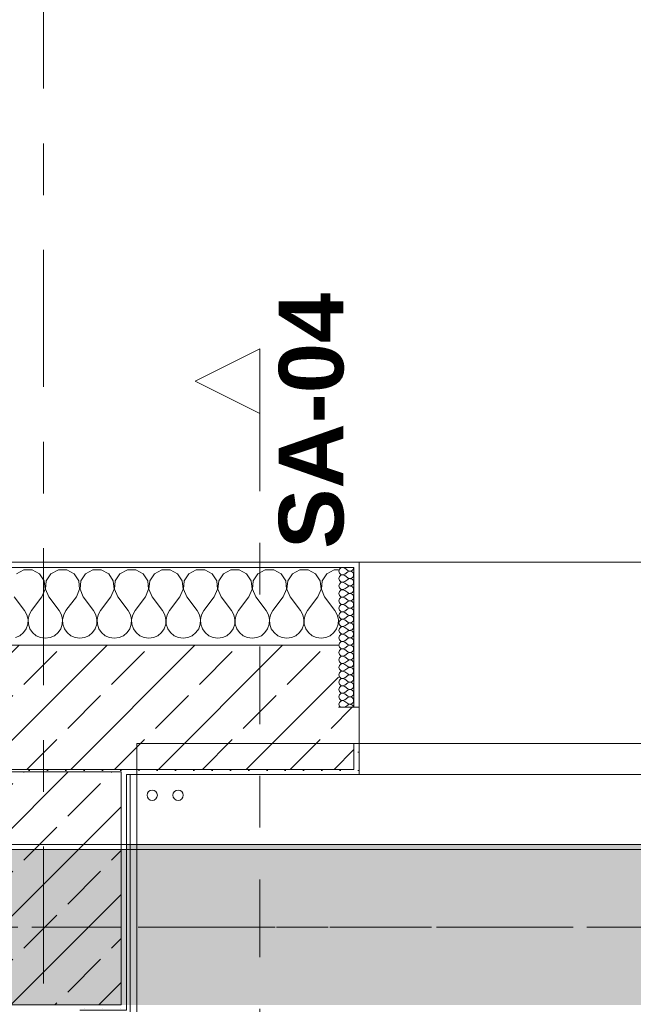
# Model space of a CAD drawing. Header units: metres. Extents: x -3.6 to 84.5, y -11 to 16.8.
# Tile 147 of 256: x 14.9 to 16.1, y 13 to 14.9. Entities that reach past the tile are written whole.
import ezdxf

# ---------------------------------------------------------------- set-up
doc = ezdxf.new("R2010")
doc.units = ezdxf.units.M
doc.header["$MEASUREMENT"] = 0
for name, pattern in [('Achse', [0.2, 0.1, -0.05, 0, -0.05]), ('Schnittlinie', [0.3, 0.15, -0.075, 0, -0.075]), ('Strichlinie doppelt', [0.546806, 0.264583, -0.105833, 0.070556, -0.105833]), ('Wipeout_Contour', [1, 0, -1])]:
    doc.linetypes.add(name, pattern=pattern)
for name, color, linetype in [('203 - Marker.Schnitt - Ausbaudetail SA', 7, 'Continuous'), ('451 - Universal.Achsen Raster', 7, 'Continuous'), ('604 - Struktur.Wand Aussen', 7, 'Continuous'), ('607 - Struktur.Stütze', 7, 'Continuous'), ('608 - Struktur.Träger', 7, 'Continuous'), ('801 - HKLSE.Heizung_ Klima_ Lüftung', 7, 'Continuous'), ('Neubau_606 - Struktur.Wand Innen Ausbau', 7, 'Continuous'), ('Neubau_653 - Abdeckung.TB Verkofferung', 7, 'Continuous')]:
    doc.layers.add(name, color=color, linetype=linetype)
doc.styles.add('ERSTELLTER_STIL_1', font='txt')
pattern_1 = [(45, (0, 0), (-0.0848528, 0.0848528), []), (45, (-0.04243, 0.04243), (-0.0848528, 0.0848528), [0.09, -0.03])]
pattern_2 = [(45, (0, 0), (-0.01767767, 0.01767767), [0, -0.025])]
pattern_3 = [(0, (0, 0), (0, 0.08660254), [0, -0.05]), (0, (0.025, 0.0433), (0, 0.08660254), [0, -0.05])]

# ---------------------------------------------------------------- blocks, each defined once
blk = doc.blocks.new('*X34')
at = {"layer": '604 - Struktur.Wand Aussen', "color": 7, "linetype": 'Continuous', "lineweight": 5}
for p, q in [((14.8919, 13.8407), (14.8776, 13.833)), ((14.9081, 13.8407), (14.8919, 13.8407)), ((14.9224, 13.833), (14.9081, 13.8407)), ((14.9314, 13.8195), (14.9224, 13.833)), ((14.9442, 13.833), (14.9352, 13.8195)), ((14.9585, 13.8407), (14.9442, 13.833)), ((14.9748, 13.8407), (14.9585, 13.8407)), ((14.9891, 13.833), (14.9748, 13.8407)), ((14.9981, 13.8195), (14.9891, 13.833)), ((15.0109, 13.833), (15.0019, 13.8195)), ((15.0252, 13.8407), (15.0109, 13.833)), ((15.0415, 13.8407), (15.0252, 13.8407)), ((15.0558, 13.833), (15.0415, 13.8407)), ((15.0648, 13.8195), (15.0558, 13.833)), ((15.0776, 13.833), (15.0686, 13.8195)), ((15.0919, 13.8407), (15.0776, 13.833)), ((15.1081, 13.8407), (15.0919, 13.8407)), ((15.1224, 13.833), (15.1081, 13.8407)), ((15.1314, 13.8195), (15.1224, 13.833)), ((15.1442, 13.833), (15.1352, 13.8195)), ((15.1585, 13.8407), (15.1442, 13.833)), ((15.1748, 13.8407), (15.1585, 13.8407)), ((15.1891, 13.833), (15.1748, 13.8407)), ((15.1981, 13.8195), (15.1891, 13.833)), ((15.2109, 13.833), (15.2019, 13.8195)), ((15.2252, 13.8407), (15.2109, 13.833)), ((15.2415, 13.8407), (15.2252, 13.8407)), ((15.2558, 13.833), (15.2415, 13.8407)), ((15.2648, 13.8195), (15.2558, 13.833)), ((15.2776, 13.833), (15.2686, 13.8195)), ((15.2919, 13.8407), (15.2776, 13.833)), ((15.3081, 13.8407), (15.2919, 13.8407)), ((15.3224, 13.833), (15.3081, 13.8407)), ((15.3314, 13.8195), (15.3224, 13.833)), ((15.3442, 13.833), (15.3352, 13.8195)), ((15.3585, 13.8407), (15.3442, 13.833)), ((15.3748, 13.8407), (15.3585, 13.8407)), ((15.3891, 13.833), (15.3748, 13.8407)), ((15.3981, 13.8195), (15.3891, 13.833)), ((15.4109, 13.833), (15.4019, 13.8195)), ((15.4252, 13.8407), (15.4109, 13.833)), ((15.4415, 13.8407), (15.4252, 13.8407)), ((15.4558, 13.833), (15.4415, 13.8407)), ((15.4648, 13.8195), (15.4558, 13.833)), ((15.4776, 13.833), (15.4686, 13.8195)), ((15.4919, 13.8407), (15.4776, 13.833)), ((15.5, 13.8407), (15.4919, 13.8407)), ((14.933, 13.8033), (14.9314, 13.8195)), ((14.9352, 13.8195), (14.9337, 13.8033)), ((14.9996, 13.8033), (14.9981, 13.8195)), ((15.0019, 13.8195), (15.0004, 13.8033)), ((15.0663, 13.8033), (15.0648, 13.8195)), ((15.0686, 13.8195), (15.067, 13.8033)), ((15.133, 13.8033), (15.1314, 13.8195)), ((15.1352, 13.8195), (15.1337, 13.8033)), ((15.1996, 13.8033), (15.1981, 13.8195)), ((15.2019, 13.8195), (15.2004, 13.8033)), ((15.2663, 13.8033), (15.2648, 13.8195)), ((15.2686, 13.8195), (15.267, 13.8033)), ((15.333, 13.8033), (15.3314, 13.8195)), ((15.3352, 13.8195), (15.3337, 13.8033)), ((15.3996, 13.8033), (15.3981, 13.8195)), ((15.4019, 13.8195), (15.4004, 13.8033)), ((15.4663, 13.8033), (15.4648, 13.8195)), ((15.4686, 13.8195), (15.467, 13.8033)), ((14.9267, 13.7883), (14.933, 13.8033)), ((14.9337, 13.8033), (14.94, 13.7883)), ((14.9933, 13.7883), (14.9996, 13.8033)), ((15.0004, 13.8033), (15.0067, 13.7883)), ((15.06, 13.7883), (15.0663, 13.8033)), ((15.067, 13.8033), (15.0733, 13.7883)), ((15.1267, 13.7883), (15.133, 13.8033)), ((15.1337, 13.8033), (15.14, 13.7883)), ((15.1933, 13.7883), (15.1996, 13.8033)), ((15.2004, 13.8033), (15.2067, 13.7883)), ((15.26, 13.7883), (15.2663, 13.8033)), ((15.267, 13.8033), (15.2733, 13.7883)), ((15.3267, 13.7883), (15.333, 13.8033)), ((15.3337, 13.8033), (15.34, 13.7883)), ((15.3933, 13.7883), (15.3996, 13.8033)), ((15.4004, 13.8033), (15.4067, 13.7883)), ((15.46, 13.7883), (15.4663, 13.8033)), ((15.467, 13.8033), (15.4733, 13.7883)), ((14.8733, 13.7883), (14.8933, 13.7617)), ((14.9267, 13.7883), (14.9067, 13.7617)), ((14.94, 13.7883), (14.96, 13.7617)), ((14.9933, 13.7883), (14.9733, 13.7617)), ((15.0067, 13.7883), (15.0267, 13.7617)), ((15.06, 13.7883), (15.04, 13.7617)), ((15.0733, 13.7883), (15.0933, 13.7617)), ((15.1267, 13.7883), (15.1067, 13.7617)), ((15.14, 13.7883), (15.16, 13.7617)), ((15.1933, 13.7883), (15.1733, 13.7617)), ((15.2067, 13.7883), (15.2267, 13.7617)), ((15.26, 13.7883), (15.24, 13.7617)), ((15.2733, 13.7883), (15.2933, 13.7617)), ((15.3267, 13.7883), (15.3067, 13.7617)), ((15.34, 13.7883), (15.36, 13.7617)), ((15.3933, 13.7883), (15.3733, 13.7617)), ((15.4067, 13.7883), (15.4267, 13.7617)), ((15.46, 13.7883), (15.44, 13.7617)), ((15.4733, 13.7883), (15.4933, 13.7617)), ((14.8978, 13.7536), (14.8933, 13.7617)), ((14.8999, 13.7447), (14.8978, 13.7536)), ((14.9022, 13.7536), (14.9001, 13.7447)), ((14.9067, 13.7617), (14.9022, 13.7536)), ((14.9645, 13.7536), (14.96, 13.7617)), ((14.9665, 13.7447), (14.9645, 13.7536)), ((14.9689, 13.7536), (14.9668, 13.7447)), ((14.9733, 13.7617), (14.9689, 13.7536)), ((15.0311, 13.7536), (15.0267, 13.7617)), ((15.0332, 13.7447), (15.0311, 13.7536)), ((15.0355, 13.7536), (15.0335, 13.7447)), ((15.04, 13.7617), (15.0355, 13.7536)), ((15.0978, 13.7536), (15.0933, 13.7617)), ((15.0999, 13.7447), (15.0978, 13.7536)), ((15.1022, 13.7536), (15.1001, 13.7447)), ((15.1067, 13.7617), (15.1022, 13.7536)), ((15.1645, 13.7536), (15.16, 13.7617)), ((15.1665, 13.7447), (15.1645, 13.7536)), ((15.1689, 13.7536), (15.1668, 13.7447)), ((15.1733, 13.7617), (15.1689, 13.7536)), ((15.2311, 13.7536), (15.2267, 13.7617)), ((15.2332, 13.7447), (15.2311, 13.7536)), ((15.2355, 13.7536), (15.2335, 13.7447)), ((15.24, 13.7617), (15.2355, 13.7536)), ((15.2978, 13.7536), (15.2933, 13.7617)), ((15.2999, 13.7447), (15.2978, 13.7536)), ((15.3022, 13.7536), (15.3001, 13.7447)), ((15.3067, 13.7617), (15.3022, 13.7536)), ((15.3645, 13.7536), (15.36, 13.7617)), ((15.3665, 13.7447), (15.3645, 13.7536)), ((15.3689, 13.7536), (15.3668, 13.7447)), ((15.3733, 13.7617), (15.3689, 13.7536)), ((15.4311, 13.7536), (15.4267, 13.7617)), ((15.4332, 13.7447), (15.4311, 13.7536)), ((15.4355, 13.7536), (15.4335, 13.7447)), ((15.44, 13.7617), (15.4355, 13.7536)), ((15.4978, 13.7536), (15.4933, 13.7617)), ((15.4999, 13.7447), (15.4978, 13.7536)), ((14.8965, 13.7268), (14.8994, 13.7355)), ((14.8994, 13.7355), (14.8999, 13.7447)), ((14.9001, 13.7447), (14.9006, 13.7355)), ((14.9006, 13.7355), (14.9035, 13.7268)), ((14.9631, 13.7268), (14.9661, 13.7355)), ((14.9661, 13.7355), (14.9665, 13.7447)), ((14.9668, 13.7447), (14.9672, 13.7355)), ((14.9672, 13.7355), (14.9702, 13.7268)), ((15.0298, 13.7268), (15.0328, 13.7355)), ((15.0328, 13.7355), (15.0332, 13.7447)), ((15.0335, 13.7447), (15.0339, 13.7355)), ((15.0339, 13.7355), (15.0369, 13.7268)), ((15.0965, 13.7268), (15.0994, 13.7355)), ((15.0994, 13.7355), (15.0999, 13.7447)), ((15.1001, 13.7447), (15.1006, 13.7355)), ((15.1006, 13.7355), (15.1035, 13.7268)), ((15.1631, 13.7268), (15.1661, 13.7355)), ((15.1661, 13.7355), (15.1665, 13.7447)), ((15.1668, 13.7447), (15.1672, 13.7355)), ((15.1672, 13.7355), (15.1702, 13.7268)), ((15.2298, 13.7268), (15.2328, 13.7355)), ((15.2328, 13.7355), (15.2332, 13.7447)), ((15.2335, 13.7447), (15.2339, 13.7355)), ((15.2339, 13.7355), (15.2369, 13.7268)), ((15.2965, 13.7268), (15.2994, 13.7355)), ((15.2994, 13.7355), (15.2999, 13.7447)), ((15.3001, 13.7447), (15.3006, 13.7355)), ((15.3006, 13.7355), (15.3035, 13.7268)), ((15.3631, 13.7268), (15.3661, 13.7355)), ((15.3661, 13.7355), (15.3665, 13.7447)), ((15.3668, 13.7447), (15.3672, 13.7355)), ((15.3672, 13.7355), (15.3702, 13.7268)), ((15.4298, 13.7268), (15.4328, 13.7355)), ((15.4328, 13.7355), (15.4332, 13.7447)), ((15.4335, 13.7447), (15.4339, 13.7355)), ((15.4339, 13.7355), (15.4369, 13.7268)), ((15.4965, 13.7268), (15.4994, 13.7355)), ((15.4994, 13.7355), (15.4999, 13.7447)), ((14.8758, 13.7096), (14.8842, 13.7133)), ((14.8842, 13.7133), (14.8913, 13.7192)), ((14.8913, 13.7192), (14.8965, 13.7268)), ((14.9035, 13.7268), (14.9087, 13.7192)), ((14.9087, 13.7192), (14.9158, 13.7133)), ((14.9158, 13.7133), (14.9242, 13.7096)), ((14.9424, 13.7096), (14.9509, 13.7133)), ((14.9509, 13.7133), (14.9579, 13.7192)), ((14.9579, 13.7192), (14.9631, 13.7268)), ((14.9702, 13.7268), (14.9754, 13.7192)), ((14.9754, 13.7192), (14.9825, 13.7133)), ((14.9825, 13.7133), (14.9909, 13.7096)), ((15.0091, 13.7096), (15.0175, 13.7133)), ((15.0175, 13.7133), (15.0246, 13.7192)), ((15.0246, 13.7192), (15.0298, 13.7268)), ((15.0369, 13.7268), (15.0421, 13.7192)), ((15.0421, 13.7192), (15.0491, 13.7133)), ((15.0491, 13.7133), (15.0576, 13.7096)), ((15.0758, 13.7096), (15.0842, 13.7133)), ((15.0842, 13.7133), (15.0913, 13.7192)), ((15.0913, 13.7192), (15.0965, 13.7268)), ((15.1035, 13.7268), (15.1087, 13.7192)), ((15.1087, 13.7192), (15.1158, 13.7133)), ((15.1158, 13.7133), (15.1242, 13.7096)), ((15.1424, 13.7096), (15.1509, 13.7133)), ((15.1509, 13.7133), (15.1579, 13.7192)), ((15.1579, 13.7192), (15.1631, 13.7268)), ((15.1702, 13.7268), (15.1754, 13.7192)), ((15.1754, 13.7192), (15.1825, 13.7133)), ((15.1825, 13.7133), (15.1909, 13.7096)), ((15.2091, 13.7096), (15.2175, 13.7133)), ((15.2175, 13.7133), (15.2246, 13.7192)), ((15.2246, 13.7192), (15.2298, 13.7268)), ((15.2369, 13.7268), (15.2421, 13.7192)), ((15.2421, 13.7192), (15.2491, 13.7133)), ((15.2491, 13.7133), (15.2576, 13.7096)), ((15.2758, 13.7096), (15.2842, 13.7133)), ((15.2842, 13.7133), (15.2913, 13.7192)), ((15.2913, 13.7192), (15.2965, 13.7268)), ((15.3035, 13.7268), (15.3087, 13.7192)), ((15.3087, 13.7192), (15.3158, 13.7133)), ((15.3158, 13.7133), (15.3242, 13.7096)), ((15.3424, 13.7096), (15.3509, 13.7133)), ((15.3509, 13.7133), (15.3579, 13.7192)), ((15.3579, 13.7192), (15.3631, 13.7268)), ((15.3702, 13.7268), (15.3754, 13.7192)), ((15.3754, 13.7192), (15.3825, 13.7133)), ((15.3825, 13.7133), (15.3909, 13.7096)), ((15.4091, 13.7096), (15.4175, 13.7133)), ((15.4175, 13.7133), (15.4246, 13.7192)), ((15.4246, 13.7192), (15.4298, 13.7268)), ((15.4369, 13.7268), (15.4421, 13.7192)), ((15.4421, 13.7192), (15.4491, 13.7133)), ((15.4491, 13.7133), (15.4576, 13.7096)), ((15.4758, 13.7096), (15.4842, 13.7133)), ((15.4842, 13.7133), (15.4913, 13.7192)), ((15.4913, 13.7192), (15.4965, 13.7268)), ((14.9242, 13.7096), (14.9333, 13.7083)), ((14.9333, 13.7083), (14.9424, 13.7096)), ((14.9909, 13.7096), (15, 13.7083)), ((15, 13.7083), (15.0091, 13.7096)), ((15.0576, 13.7096), (15.0667, 13.7083)), ((15.0667, 13.7083), (15.0758, 13.7096)), ((15.1242, 13.7096), (15.1333, 13.7083)), ((15.1333, 13.7083), (15.1424, 13.7096)), ((15.1909, 13.7096), (15.2, 13.7083)), ((15.2, 13.7083), (15.2091, 13.7096)), ((15.2576, 13.7096), (15.2667, 13.7083)), ((15.2667, 13.7083), (15.2758, 13.7096)), ((15.3242, 13.7096), (15.3333, 13.7083)), ((15.3333, 13.7083), (15.3424, 13.7096)), ((15.3909, 13.7096), (15.4, 13.7083)), ((15.4, 13.7083), (15.4091, 13.7096)), ((15.4576, 13.7096), (15.4667, 13.7083)), ((15.4667, 13.7083), (15.4758, 13.7096))]:
    blk.add_line(p, q, dxfattribs=at)
blk = doc.blocks.new('*X56')
at = {"layer": '604 - Struktur.Wand Aussen', "color": 7, "linetype": 'Continuous', "lineweight": 5}
for p, q in [((15.5018, 13.8416), (15.5007, 13.8379)), ((15.5007, 13.8379), (15.5018, 13.8341)), ((15.5018, 13.8273), (15.5007, 13.8236)), ((15.5047, 13.8442), (15.5018, 13.8416)), ((15.5018, 13.8341), (15.5047, 13.8315)), ((15.5047, 13.83), (15.5018, 13.8273)), ((15.5085, 13.845), (15.5047, 13.8442)), ((15.5047, 13.8315), (15.5085, 13.8307)), ((15.5085, 13.8307), (15.5047, 13.83)), ((15.5121, 13.8436), (15.5085, 13.845)), ((15.5085, 13.8307), (15.5121, 13.8321)), ((15.5121, 13.8293), (15.5085, 13.8307)), ((15.5121, 13.8436), (15.5179, 13.8393)), ((15.5121, 13.8321), (15.5179, 13.8364)), ((15.5121, 13.8293), (15.5179, 13.825)), ((15.5179, 13.8393), (15.5196, 13.8383)), ((15.5196, 13.8374), (15.5179, 13.8364)), ((15.5196, 13.8383), (15.5215, 13.8379)), ((15.5215, 13.8378), (15.5196, 13.8374)), ((15.5215, 13.8379), (15.5235, 13.838)), ((15.5235, 13.8377), (15.5215, 13.8378)), ((15.5235, 13.838), (15.5253, 13.8386)), ((15.5253, 13.8371), (15.5235, 13.8377)), ((15.5253, 13.8386), (15.527, 13.8397)), ((15.527, 13.836), (15.5253, 13.8371)), ((15.527, 13.8397), (15.5282, 13.8412)), ((15.5282, 13.8345), (15.527, 13.836)), ((15.527, 13.8254), (15.5282, 13.827)), ((15.5282, 13.8412), (15.529, 13.843)), ((15.529, 13.8327), (15.5282, 13.8345)), ((15.5282, 13.827), (15.529, 13.8288)), ((15.529, 13.843), (15.5293, 13.845)), ((15.5293, 13.8307), (15.529, 13.8327)), ((15.529, 13.8288), (15.5293, 13.8307)), ((15.5007, 13.8236), (15.5018, 13.8198)), ((15.5018, 13.813), (15.5007, 13.8093)), ((15.5007, 13.8093), (15.5018, 13.8055)), ((15.5018, 13.8198), (15.5047, 13.8172)), ((15.5047, 13.8157), (15.5018, 13.813)), ((15.5047, 13.8172), (15.5085, 13.8165)), ((15.5085, 13.8164), (15.5047, 13.8157)), ((15.5085, 13.8165), (15.5121, 13.8179)), ((15.5121, 13.815), (15.5085, 13.8164)), ((15.5121, 13.8179), (15.5179, 13.8221)), ((15.5121, 13.815), (15.5179, 13.8107)), ((15.5121, 13.8036), (15.5179, 13.8079)), ((15.5179, 13.825), (15.5196, 13.824)), ((15.5196, 13.8231), (15.5179, 13.8221)), ((15.5179, 13.8107), (15.5196, 13.8098)), ((15.5196, 13.8088), (15.5179, 13.8079)), ((15.5196, 13.824), (15.5215, 13.8236)), ((15.5215, 13.8235), (15.5196, 13.8231)), ((15.5196, 13.8098), (15.5215, 13.8093)), ((15.5215, 13.8093), (15.5196, 13.8088)), ((15.5215, 13.8236), (15.5235, 13.8237)), ((15.5235, 13.8234), (15.5215, 13.8235)), ((15.5215, 13.8093), (15.5235, 13.8094)), ((15.5235, 13.8092), (15.5215, 13.8093)), ((15.5235, 13.8237), (15.5253, 13.8243)), ((15.5253, 13.8228), (15.5235, 13.8234)), ((15.5235, 13.8094), (15.5253, 13.81)), ((15.5253, 13.8085), (15.5235, 13.8092)), ((15.5253, 13.8243), (15.527, 13.8254)), ((15.527, 13.8217), (15.5253, 13.8228)), ((15.5253, 13.81), (15.527, 13.8112)), ((15.527, 13.8074), (15.5253, 13.8085)), ((15.5282, 13.8202), (15.527, 13.8217)), ((15.527, 13.8112), (15.5282, 13.8127)), ((15.529, 13.8184), (15.5282, 13.8202)), ((15.5282, 13.8127), (15.529, 13.8145)), ((15.5293, 13.8164), (15.529, 13.8184)), ((15.529, 13.8145), (15.5293, 13.8164)), ((15.5018, 13.7988), (15.5007, 13.795)), ((15.5007, 13.795), (15.5018, 13.7912)), ((15.5018, 13.8055), (15.5047, 13.8029)), ((15.5047, 13.8014), (15.5018, 13.7988)), ((15.5018, 13.7912), (15.5047, 13.7886)), ((15.5047, 13.8029), (15.5085, 13.8022)), ((15.5085, 13.8021), (15.5047, 13.8014)), ((15.5085, 13.8022), (15.5121, 13.8036)), ((15.5121, 13.8007), (15.5085, 13.8021)), ((15.5085, 13.7879), (15.5121, 13.7893)), ((15.5121, 13.8007), (15.5179, 13.7964)), ((15.5121, 13.7893), (15.5179, 13.7936)), ((15.5179, 13.7964), (15.5196, 13.7955)), ((15.5196, 13.7945), (15.5179, 13.7936)), ((15.5196, 13.7955), (15.5215, 13.795)), ((15.5215, 13.795), (15.5196, 13.7945)), ((15.5215, 13.795), (15.5235, 13.7951)), ((15.5235, 13.7949), (15.5215, 13.795)), ((15.5235, 13.7951), (15.5253, 13.7958)), ((15.5253, 13.7942), (15.5235, 13.7949)), ((15.5253, 13.7958), (15.527, 13.7969)), ((15.527, 13.7931), (15.5253, 13.7942)), ((15.5282, 13.8059), (15.527, 13.8074)), ((15.527, 13.7969), (15.5282, 13.7984)), ((15.5282, 13.7916), (15.527, 13.7931)), ((15.529, 13.8041), (15.5282, 13.8059)), ((15.5282, 13.7984), (15.529, 13.8002)), ((15.529, 13.7898), (15.5282, 13.7916)), ((15.5293, 13.8021), (15.529, 13.8041)), ((15.529, 13.8002), (15.5293, 13.8021)), ((15.5293, 13.7879), (15.529, 13.7898)), ((15.5018, 13.7845), (15.5007, 13.7807)), ((15.5007, 13.7807), (15.5018, 13.777)), ((15.5018, 13.7702), (15.5007, 13.7664)), ((15.5047, 13.7871), (15.5018, 13.7845)), ((15.5018, 13.777), (15.5047, 13.7743)), ((15.5047, 13.7728), (15.5018, 13.7702)), ((15.5047, 13.7886), (15.5085, 13.7879)), ((15.5085, 13.7878), (15.5047, 13.7871)), ((15.5047, 13.7743), (15.5085, 13.7736)), ((15.5085, 13.7735), (15.5047, 13.7728)), ((15.5121, 13.7864), (15.5085, 13.7878)), ((15.5085, 13.7736), (15.5121, 13.775)), ((15.5121, 13.7721), (15.5085, 13.7735)), ((15.5121, 13.7864), (15.5179, 13.7821)), ((15.5121, 13.775), (15.5179, 13.7793)), ((15.5121, 13.7721), (15.5179, 13.7679)), ((15.5179, 13.7821), (15.5196, 13.7812)), ((15.5196, 13.7802), (15.5179, 13.7793)), ((15.5196, 13.7812), (15.5215, 13.7807)), ((15.5215, 13.7807), (15.5196, 13.7802)), ((15.5215, 13.7807), (15.5235, 13.7808)), ((15.5235, 13.7806), (15.5215, 13.7807)), ((15.5235, 13.7808), (15.5253, 13.7815)), ((15.5253, 13.78), (15.5235, 13.7806)), ((15.5253, 13.7815), (15.527, 13.7826)), ((15.527, 13.7788), (15.5253, 13.78)), ((15.527, 13.7826), (15.5282, 13.7841)), ((15.5282, 13.7773), (15.527, 13.7788)), ((15.527, 13.7683), (15.5282, 13.7698)), ((15.5282, 13.7841), (15.529, 13.7859)), ((15.529, 13.7755), (15.5282, 13.7773)), ((15.5282, 13.7698), (15.529, 13.7716)), ((15.529, 13.7859), (15.5293, 13.7879)), ((15.5293, 13.7736), (15.529, 13.7755)), ((15.529, 13.7716), (15.5293, 13.7736)), ((15.5007, 13.7664), (15.5018, 13.7627)), ((15.5018, 13.7559), (15.5007, 13.7521)), ((15.5007, 13.7521), (15.5018, 13.7484)), ((15.5018, 13.7627), (15.5047, 13.76)), ((15.5047, 13.7585), (15.5018, 13.7559)), ((15.5047, 13.76), (15.5085, 13.7593)), ((15.5085, 13.7593), (15.5047, 13.7585)), ((15.5085, 13.7593), (15.5121, 13.7607)), ((15.5121, 13.7579), (15.5085, 13.7593)), ((15.5121, 13.7607), (15.5179, 13.765)), ((15.5121, 13.7579), (15.5179, 13.7536)), ((15.5121, 13.7464), (15.5179, 13.7507)), ((15.5179, 13.7679), (15.5196, 13.7669)), ((15.5196, 13.766), (15.5179, 13.765)), ((15.5179, 13.7536), (15.5196, 13.7526)), ((15.5196, 13.7517), (15.5179, 13.7507)), ((15.5196, 13.7669), (15.5215, 13.7665)), ((15.5215, 13.7664), (15.5196, 13.766)), ((15.5196, 13.7526), (15.5215, 13.7522)), ((15.5215, 13.7521), (15.5196, 13.7517)), ((15.5215, 13.7665), (15.5235, 13.7666)), ((15.5235, 13.7663), (15.5215, 13.7664)), ((15.5215, 13.7522), (15.5235, 13.7523)), ((15.5235, 13.752), (15.5215, 13.7521)), ((15.5235, 13.7666), (15.5253, 13.7672)), ((15.5253, 13.7657), (15.5235, 13.7663)), ((15.5235, 13.7523), (15.5253, 13.7529)), ((15.5253, 13.7514), (15.5235, 13.752)), ((15.5253, 13.7672), (15.527, 13.7683)), ((15.527, 13.7646), (15.5253, 13.7657)), ((15.5253, 13.7529), (15.527, 13.754)), ((15.527, 13.7503), (15.5253, 13.7514)), ((15.5282, 13.763), (15.527, 13.7646)), ((15.527, 13.754), (15.5282, 13.7555)), ((15.529, 13.7612), (15.5282, 13.763)), ((15.5282, 13.7555), (15.529, 13.7573)), ((15.5293, 13.7593), (15.529, 13.7612)), ((15.529, 13.7573), (15.5293, 13.7593)), ((15.5018, 13.7416), (15.5007, 13.7379)), ((15.5007, 13.7379), (15.5018, 13.7341)), ((15.5018, 13.7484), (15.5047, 13.7458)), ((15.5047, 13.7442), (15.5018, 13.7416)), ((15.5018, 13.7341), (15.5047, 13.7315)), ((15.5047, 13.7458), (15.5085, 13.745)), ((15.5085, 13.745), (15.5047, 13.7442)), ((15.5085, 13.745), (15.5121, 13.7464)), ((15.5121, 13.7436), (15.5085, 13.745)), ((15.5085, 13.7307), (15.5121, 13.7321)), ((15.5121, 13.7436), (15.5179, 13.7393)), ((15.5121, 13.7321), (15.5179, 13.7364)), ((15.5179, 13.7393), (15.5196, 13.7383)), ((15.5196, 13.7374), (15.5179, 13.7364)), ((15.5196, 13.7383), (15.5215, 13.7379)), ((15.5215, 13.7378), (15.5196, 13.7374)), ((15.5215, 13.7379), (15.5235, 13.738)), ((15.5235, 13.7377), (15.5215, 13.7378)), ((15.5235, 13.738), (15.5253, 13.7386)), ((15.5253, 13.7371), (15.5235, 13.7377)), ((15.5253, 13.7386), (15.527, 13.7397)), ((15.527, 13.736), (15.5253, 13.7371)), ((15.5282, 13.7488), (15.527, 13.7503)), ((15.527, 13.7397), (15.5282, 13.7412)), ((15.5282, 13.7345), (15.527, 13.736)), ((15.529, 13.747), (15.5282, 13.7488)), ((15.5282, 13.7412), (15.529, 13.743)), ((15.529, 13.7327), (15.5282, 13.7345)), ((15.5293, 13.745), (15.529, 13.747)), ((15.529, 13.743), (15.5293, 13.745)), ((15.5293, 13.7307), (15.529, 13.7327)), ((15.5018, 13.7273), (15.5007, 13.7236)), ((15.5007, 13.7236), (15.5018, 13.7198)), ((15.5018, 13.713), (15.5007, 13.7093)), ((15.5047, 13.73), (15.5018, 13.7273)), ((15.5018, 13.7198), (15.5047, 13.7172)), ((15.5047, 13.7157), (15.5018, 13.713)), ((15.5047, 13.7315), (15.5085, 13.7307)), ((15.5085, 13.7307), (15.5047, 13.73)), ((15.5047, 13.7172), (15.5085, 13.7165)), ((15.5085, 13.7164), (15.5047, 13.7157)), ((15.5121, 13.7293), (15.5085, 13.7307)), ((15.5085, 13.7165), (15.5121, 13.7179)), ((15.5121, 13.715), (15.5085, 13.7164)), ((15.5121, 13.7293), (15.5179, 13.725)), ((15.5121, 13.7179), (15.5179, 13.7221)), ((15.5121, 13.715), (15.5179, 13.7107)), ((15.5179, 13.725), (15.5196, 13.724)), ((15.5196, 13.7231), (15.5179, 13.7221)), ((15.5196, 13.724), (15.5215, 13.7236)), ((15.5215, 13.7235), (15.5196, 13.7231)), ((15.5215, 13.7236), (15.5235, 13.7237)), ((15.5235, 13.7234), (15.5215, 13.7235)), ((15.5235, 13.7237), (15.5253, 13.7243)), ((15.5253, 13.7228), (15.5235, 13.7234)), ((15.5253, 13.7243), (15.527, 13.7254)), ((15.527, 13.7217), (15.5253, 13.7228)), ((15.527, 13.7254), (15.5282, 13.727)), ((15.5282, 13.7202), (15.527, 13.7217)), ((15.527, 13.7112), (15.5282, 13.7127)), ((15.5282, 13.727), (15.529, 13.7288)), ((15.529, 13.7184), (15.5282, 13.7202)), ((15.5282, 13.7127), (15.529, 13.7145)), ((15.529, 13.7288), (15.5293, 13.7307)), ((15.5293, 13.7164), (15.529, 13.7184)), ((15.529, 13.7145), (15.5293, 13.7164)), ((15.5007, 13.7093), (15.5018, 13.7055)), ((15.5018, 13.6988), (15.5007, 13.695)), ((15.5007, 13.695), (15.5018, 13.6912)), ((15.5018, 13.7055), (15.5047, 13.7029)), ((15.5047, 13.7014), (15.5018, 13.6988)), ((15.5047, 13.7029), (15.5085, 13.7022)), ((15.5085, 13.7021), (15.5047, 13.7014)), ((15.5085, 13.7022), (15.5121, 13.7036)), ((15.5121, 13.7007), (15.5085, 13.7021)), ((15.5121, 13.7036), (15.5179, 13.7079)), ((15.5121, 13.7007), (15.5179, 13.6964)), ((15.5121, 13.6893), (15.5179, 13.6936)), ((15.5179, 13.7107), (15.5196, 13.7098)), ((15.5196, 13.7088), (15.5179, 13.7079)), ((15.5179, 13.6964), (15.5196, 13.6955)), ((15.5196, 13.6945), (15.5179, 13.6936)), ((15.5196, 13.7098), (15.5215, 13.7093)), ((15.5215, 13.7093), (15.5196, 13.7088)), ((15.5196, 13.6955), (15.5215, 13.695)), ((15.5215, 13.695), (15.5196, 13.6945)), ((15.5215, 13.7093), (15.5235, 13.7094)), ((15.5235, 13.7092), (15.5215, 13.7093)), ((15.5215, 13.695), (15.5235, 13.6951)), ((15.5235, 13.6949), (15.5215, 13.695)), ((15.5235, 13.7094), (15.5253, 13.71)), ((15.5253, 13.7085), (15.5235, 13.7092)), ((15.5235, 13.6951), (15.5253, 13.6958)), ((15.5253, 13.6942), (15.5235, 13.6949)), ((15.5253, 13.71), (15.527, 13.7112)), ((15.527, 13.7074), (15.5253, 13.7085)), ((15.5253, 13.6958), (15.527, 13.6969)), ((15.527, 13.6931), (15.5253, 13.6942)), ((15.5282, 13.7059), (15.527, 13.7074)), ((15.527, 13.6969), (15.5282, 13.6984)), ((15.529, 13.7041), (15.5282, 13.7059)), ((15.5282, 13.6984), (15.529, 13.7002)), ((15.5293, 13.7021), (15.529, 13.7041)), ((15.529, 13.7002), (15.5293, 13.7021)), ((15.5018, 13.6845), (15.5007, 13.6807)), ((15.5007, 13.6807), (15.5018, 13.677)), ((15.5018, 13.6912), (15.5047, 13.6886)), ((15.5047, 13.6871), (15.5018, 13.6845)), ((15.5018, 13.677), (15.5047, 13.6743)), ((15.5047, 13.6886), (15.5085, 13.6879)), ((15.5085, 13.6878), (15.5047, 13.6871)), ((15.5085, 13.6879), (15.5121, 13.6893)), ((15.5121, 13.6864), (15.5085, 13.6878)), ((15.5085, 13.6736), (15.5121, 13.675)), ((15.5121, 13.6864), (15.5179, 13.6821)), ((15.5121, 13.675), (15.5179, 13.6793)), ((15.5179, 13.6821), (15.5196, 13.6812)), ((15.5196, 13.6802), (15.5179, 13.6793)), ((15.5196, 13.6812), (15.5215, 13.6807)), ((15.5215, 13.6807), (15.5196, 13.6802)), ((15.5215, 13.6807), (15.5235, 13.6808)), ((15.5235, 13.6806), (15.5215, 13.6807)), ((15.5235, 13.6808), (15.5253, 13.6815)), ((15.5253, 13.68), (15.5235, 13.6806)), ((15.5253, 13.6815), (15.527, 13.6826)), ((15.527, 13.6788), (15.5253, 13.68)), ((15.5282, 13.6916), (15.527, 13.6931)), ((15.527, 13.6826), (15.5282, 13.6841)), ((15.5282, 13.6773), (15.527, 13.6788)), ((15.529, 13.6898), (15.5282, 13.6916)), ((15.5282, 13.6841), (15.529, 13.6859)), ((15.529, 13.6755), (15.5282, 13.6773)), ((15.5293, 13.6879), (15.529, 13.6898)), ((15.529, 13.6859), (15.5293, 13.6879)), ((15.5293, 13.6736), (15.529, 13.6755)), ((15.5018, 13.6702), (15.5007, 13.6664)), ((15.5007, 13.6664), (15.5018, 13.6627)), ((15.5018, 13.6559), (15.5007, 13.6521)), ((15.5047, 13.6728), (15.5018, 13.6702)), ((15.5018, 13.6627), (15.5047, 13.66)), ((15.5047, 13.6585), (15.5018, 13.6559)), ((15.5047, 13.6743), (15.5085, 13.6736)), ((15.5085, 13.6735), (15.5047, 13.6728)), ((15.5047, 13.66), (15.5085, 13.6593)), ((15.5085, 13.6593), (15.5047, 13.6585)), ((15.5121, 13.6721), (15.5085, 13.6735)), ((15.5085, 13.6593), (15.5121, 13.6607)), ((15.5121, 13.6579), (15.5085, 13.6593)), ((15.5121, 13.6721), (15.5179, 13.6679)), ((15.5121, 13.6607), (15.5179, 13.665)), ((15.5121, 13.6579), (15.5179, 13.6536)), ((15.5179, 13.6679), (15.5196, 13.6669)), ((15.5196, 13.666), (15.5179, 13.665)), ((15.5196, 13.6669), (15.5215, 13.6665)), ((15.5215, 13.6664), (15.5196, 13.666)), ((15.5215, 13.6665), (15.5235, 13.6666)), ((15.5235, 13.6663), (15.5215, 13.6664)), ((15.5235, 13.6666), (15.5253, 13.6672)), ((15.5253, 13.6657), (15.5235, 13.6663)), ((15.5253, 13.6672), (15.527, 13.6683)), ((15.527, 13.6646), (15.5253, 13.6657)), ((15.527, 13.6683), (15.5282, 13.6698)), ((15.5282, 13.663), (15.527, 13.6646)), ((15.527, 13.654), (15.5282, 13.6555)), ((15.5282, 13.6698), (15.529, 13.6716)), ((15.529, 13.6612), (15.5282, 13.663)), ((15.5282, 13.6555), (15.529, 13.6573)), ((15.529, 13.6716), (15.5293, 13.6736)), ((15.5293, 13.6593), (15.529, 13.6612)), ((15.529, 13.6573), (15.5293, 13.6593)), ((15.5007, 13.6521), (15.5018, 13.6484)), ((15.5018, 13.6416), (15.5007, 13.6379)), ((15.5007, 13.6379), (15.5018, 13.6341)), ((15.5018, 13.6484), (15.5047, 13.6458)), ((15.5047, 13.6442), (15.5018, 13.6416)), ((15.5047, 13.6458), (15.5085, 13.645)), ((15.5085, 13.645), (15.5047, 13.6442)), ((15.5085, 13.645), (15.5121, 13.6464)), ((15.5121, 13.6436), (15.5085, 13.645)), ((15.5121, 13.6464), (15.5179, 13.6507)), ((15.5121, 13.6436), (15.5179, 13.6393)), ((15.5179, 13.6536), (15.5196, 13.6526)), ((15.5196, 13.6517), (15.5179, 13.6507)), ((15.5179, 13.6393), (15.5196, 13.6383)), ((15.5196, 13.6374), (15.5179, 13.6364)), ((15.5196, 13.6526), (15.5215, 13.6522)), ((15.5215, 13.6521), (15.5196, 13.6517)), ((15.5196, 13.6383), (15.5215, 13.6379)), ((15.5215, 13.6378), (15.5196, 13.6374)), ((15.5215, 13.6522), (15.5235, 13.6523)), ((15.5235, 13.652), (15.5215, 13.6521)), ((15.5215, 13.6379), (15.5235, 13.638)), ((15.5235, 13.6377), (15.5215, 13.6378)), ((15.5235, 13.6523), (15.5253, 13.6529)), ((15.5253, 13.6514), (15.5235, 13.652)), ((15.5235, 13.638), (15.5253, 13.6386)), ((15.5253, 13.6371), (15.5235, 13.6377)), ((15.5253, 13.6529), (15.527, 13.654)), ((15.527, 13.6503), (15.5253, 13.6514)), ((15.5253, 13.6386), (15.527, 13.6397)), ((15.527, 13.636), (15.5253, 13.6371)), ((15.5282, 13.6488), (15.527, 13.6503)), ((15.527, 13.6397), (15.5282, 13.6412)), ((15.529, 13.647), (15.5282, 13.6488)), ((15.5282, 13.6412), (15.529, 13.643)), ((15.5293, 13.645), (15.529, 13.647)), ((15.529, 13.643), (15.5293, 13.645)), ((15.5018, 13.6273), (15.5007, 13.6236)), ((15.5007, 13.6236), (15.5018, 13.6198)), ((15.5018, 13.6341), (15.5047, 13.6315)), ((15.5047, 13.63), (15.5018, 13.6273)), ((15.5018, 13.6198), (15.5047, 13.6172)), ((15.5047, 13.6315), (15.5085, 13.6307)), ((15.5085, 13.6307), (15.5047, 13.63)), ((15.5085, 13.6307), (15.5121, 13.6321)), ((15.5121, 13.6293), (15.5085, 13.6307)), ((15.5085, 13.6165), (15.5121, 13.6179)), ((15.5121, 13.6321), (15.5179, 13.6364)), ((15.5121, 13.6293), (15.5179, 13.625)), ((15.5121, 13.6179), (15.5179, 13.6221)), ((15.5179, 13.625), (15.5196, 13.624)), ((15.5196, 13.6231), (15.5179, 13.6221)), ((15.5196, 13.624), (15.5215, 13.6236)), ((15.5215, 13.6235), (15.5196, 13.6231)), ((15.5215, 13.6236), (15.5235, 13.6237)), ((15.5235, 13.6234), (15.5215, 13.6235)), ((15.5235, 13.6237), (15.5253, 13.6243)), ((15.5253, 13.6228), (15.5235, 13.6234)), ((15.5253, 13.6243), (15.527, 13.6254)), ((15.527, 13.6217), (15.5253, 13.6228)), ((15.5282, 13.6345), (15.527, 13.636)), ((15.527, 13.6254), (15.5282, 13.627)), ((15.5282, 13.6202), (15.527, 13.6217)), ((15.529, 13.6327), (15.5282, 13.6345)), ((15.5282, 13.627), (15.529, 13.6288)), ((15.529, 13.6184), (15.5282, 13.6202)), ((15.5293, 13.6307), (15.529, 13.6327)), ((15.529, 13.6288), (15.5293, 13.6307)), ((15.5293, 13.6164), (15.529, 13.6184)), ((15.5018, 13.613), (15.5007, 13.6093)), ((15.5007, 13.6093), (15.5018, 13.6055)), ((15.5018, 13.5988), (15.5007, 13.595)), ((15.5047, 13.6157), (15.5018, 13.613)), ((15.5018, 13.6055), (15.5047, 13.6029)), ((15.5047, 13.6014), (15.5018, 13.5988)), ((15.5047, 13.6172), (15.5085, 13.6165)), ((15.5085, 13.6164), (15.5047, 13.6157)), ((15.5047, 13.6029), (15.5085, 13.6022)), ((15.5085, 13.6021), (15.5047, 13.6014)), ((15.5121, 13.615), (15.5085, 13.6164)), ((15.5085, 13.6022), (15.5121, 13.6036)), ((15.5121, 13.6007), (15.5085, 13.6021)), ((15.5121, 13.615), (15.5179, 13.6107)), ((15.5121, 13.6036), (15.5179, 13.6079)), ((15.5121, 13.6007), (15.5179, 13.5964)), ((15.5179, 13.6107), (15.5196, 13.6098)), ((15.5196, 13.6088), (15.5179, 13.6079)), ((15.5196, 13.6098), (15.5215, 13.6093)), ((15.5215, 13.6093), (15.5196, 13.6088)), ((15.5215, 13.6093), (15.5235, 13.6094)), ((15.5235, 13.6092), (15.5215, 13.6093)), ((15.5235, 13.6094), (15.5253, 13.61)), ((15.5253, 13.6085), (15.5235, 13.6092)), ((15.5253, 13.61), (15.527, 13.6112)), ((15.527, 13.6074), (15.5253, 13.6085)), ((15.527, 13.6112), (15.5282, 13.6127)), ((15.5282, 13.6059), (15.527, 13.6074)), ((15.5282, 13.6127), (15.529, 13.6145)), ((15.529, 13.6041), (15.5282, 13.6059)), ((15.5282, 13.5984), (15.529, 13.6002)), ((15.529, 13.6145), (15.5293, 13.6164)), ((15.5293, 13.6021), (15.529, 13.6041)), ((15.529, 13.6002), (15.5293, 13.6021)), ((15.5007, 13.595), (15.5018, 13.5912)), ((15.5018, 13.5845), (15.5007, 13.5807)), ((15.5007, 13.5807), (15.5018, 13.577)), ((15.5018, 13.5912), (15.5047, 13.5886)), ((15.5047, 13.5871), (15.5018, 13.5845)), ((15.5047, 13.5886), (15.5085, 13.5879)), ((15.5085, 13.5878), (15.5047, 13.5871)), ((15.5085, 13.5879), (15.5121, 13.5893)), ((15.5121, 13.5864), (15.5085, 13.5878)), ((15.5121, 13.5893), (15.5179, 13.5936)), ((15.5121, 13.5864), (15.5179, 13.5821)), ((15.5179, 13.5964), (15.5196, 13.5955)), ((15.5196, 13.5945), (15.5179, 13.5936)), ((15.5179, 13.5821), (15.5196, 13.5812)), ((15.5196, 13.5802), (15.5179, 13.5793)), ((15.5196, 13.5955), (15.5215, 13.595)), ((15.5215, 13.595), (15.5196, 13.5945)), ((15.5196, 13.5812), (15.5215, 13.5807)), ((15.5215, 13.5807), (15.5196, 13.5802)), ((15.5215, 13.595), (15.5235, 13.5951)), ((15.5235, 13.5949), (15.5215, 13.595)), ((15.5215, 13.5807), (15.5235, 13.5808)), ((15.5235, 13.5806), (15.5215, 13.5807)), ((15.5235, 13.5951), (15.5253, 13.5958)), ((15.5253, 13.5942), (15.5235, 13.5949)), ((15.5235, 13.5808), (15.5253, 13.5815)), ((15.5253, 13.58), (15.5235, 13.5806)), ((15.5253, 13.5958), (15.527, 13.5969)), ((15.527, 13.5931), (15.5253, 13.5942)), ((15.5253, 13.5815), (15.527, 13.5826)), ((15.527, 13.5788), (15.5253, 13.58)), ((15.527, 13.5969), (15.5282, 13.5984)), ((15.5282, 13.5916), (15.527, 13.5931)), ((15.527, 13.5826), (15.5282, 13.5841)), ((15.529, 13.5898), (15.5282, 13.5916)), ((15.5282, 13.5841), (15.529, 13.5859)), ((15.5293, 13.5879), (15.529, 13.5898)), ((15.529, 13.5859), (15.5293, 13.5879)), ((15.5018, 13.577), (15.5039, 13.575)), ((15.5121, 13.575), (15.5179, 13.5793)), ((15.5282, 13.5773), (15.527, 13.5788)), ((15.529, 13.5755), (15.5282, 13.5773)), ((15.5291, 13.575), (15.529, 13.5755))]:
    blk.add_line(p, q, dxfattribs=at)

msp = doc.modelspace()

# ---------------------------------------------------------------- hatches: boundary and pattern name
at = {"layer": '604 - Struktur.Wand Aussen', "linetype": 'Continuous', "lineweight": 0, "true_color": 0x000000}
h = msp.add_hatch(dxfattribs=at)
h.set_pattern_fill('Verputz_0001', color=18, style=0, pattern_type=2)
h.set_pattern_definition(pattern_3)
h.paths.add_polyline_path([(15.53, 13.855), (14.283, 13.855), (14.283, 13.845), (15.53, 13.845)])
h = msp.add_hatch(dxfattribs=at)
h.set_pattern_fill('Verputz_0001', color=18, style=0, pattern_type=2)
h.set_pattern_definition(pattern_3)
h.paths.add_polyline_path([(15.53, 13.855), (15.53, 13.575), (15.54, 13.575), (15.54, 13.855)])
h = msp.add_hatch(dxfattribs=at)
h.set_pattern_fill('Beton__Stahlbeton_0001', color=18, style=0, pattern_type=2)
h.set_pattern_definition(pattern_1)
h.paths.add_polyline_path([(14.273, 13.61), (14.283, 13.61), (14.283, 13.455), (15.53, 13.455), (15.53, 13.505), (15.54, 13.505), (15.54, 13.575), (15.53, 13.575), (15.5, 13.575), (15.5, 13.695), (14.273, 13.695)])
h = msp.add_hatch(dxfattribs=at)
h.set_pattern_fill('Gips_0001', color=18, style=0, pattern_type=2)
h.set_pattern_definition(pattern_2)
h.paths.add_polyline_path([(15.53, 13.445), (15.54, 13.445), (15.54, 13.505), (15.53, 13.505)])
h = msp.add_hatch(dxfattribs=at)
h.set_pattern_fill('Gips_0001', color=18, style=0, pattern_type=2)
h.set_pattern_definition(pattern_2)
h.paths.add_polyline_path([(15.09, 13.445), (15.53, 13.445), (15.53, 13.455), (15.09, 13.455)])
at = {"layer": '607 - Struktur.Stütze', "linetype": 'Continuous', "lineweight": 0, "true_color": 0x000000}
h = msp.add_hatch(dxfattribs=at)
h.set_pattern_fill('Gips_0001', color=18, style=0, pattern_type=2)
h.set_pattern_definition(pattern_2)
h.paths.add_polyline_path([(14.77, 13.445), (14.78, 13.445), (14.78, 13.45), (15.08, 13.45), (15.08, 13.445), (15.09, 13.445), (15.09, 13.455), (14.77, 13.455)])
h = msp.add_hatch(dxfattribs=at)
h.set_pattern_fill('Beton__Stahlbeton_0001', color=18, style=0, pattern_type=2)
h.set_pattern_definition(pattern_1)
h.paths.add_polyline_path([(14.78, 13), (15.08, 13), (15.08, 13.45), (14.78, 13.45)])
h = msp.add_hatch(dxfattribs=at)
h.set_pattern_fill('Gips_0001', color=18, style=0, pattern_type=2)
h.set_pattern_definition(pattern_2)
h.paths.add_polyline_path([(15.08, 13), (15, 13), (15, 12.99), (15.09, 12.99), (15.09, 13.445), (15.08, 13.445)])
at = {"layer": '608 - Struktur.Träger', "linetype": 'Continuous', "lineweight": 0, "true_color": 0x000000}
h = msp.add_hatch(dxfattribs=at)
h.set_pattern_fill('Beton__Stahlbeton_0001', color=18, style=0, pattern_type=2)
h.set_pattern_definition(pattern_1)
h.paths.add_polyline_path([(15.09, 13.3), (14.78, 13.3), (14.78, 13), (15.09, 13), (18.37, 13), (18.69, 13), (21.97, 13), (22.29, 13), (25.57, 13), (25.89, 13), (29.17, 13), (29.49, 13), (32.77, 13), (33.09, 13), (36.37, 13), (36.69, 13), (39.97, 13), (40.29, 13), (43.57, 13), (43.89, 13), (47.17, 13), (47.48, 13), (47.48, 13.3), (47.17, 13.3), (43.89, 13.3), (43.57, 13.3), (40.29, 13.3), (39.97, 13.3), (36.69, 13.3), (36.37, 13.3), (33.09, 13.3), (32.77, 13.3), (29.49, 13.3), (29.17, 13.3), (25.89, 13.3), (25.57, 13.3), (22.29, 13.3), (21.97, 13.3), (18.69, 13.3), (18.37, 13.3)])
h = msp.add_hatch(dxfattribs=at)
h.set_pattern_fill('Gips_0001', color=18, style=0, pattern_type=2)
h.set_pattern_definition(pattern_2)
h.paths.add_polyline_path([(15.09, 13.31), (15.09, 13.3), (18.37, 13.3), (18.37, 13.31)])
at = {"layer": 'Neubau_606 - Struktur.Wand Innen Ausbau', "linetype": 'Continuous', "lineweight": 0, "true_color": 0x000000}
h = msp.add_hatch(dxfattribs=at)
h.set_pattern_fill('Gips_0001', color=18, style=0, pattern_type=2)
h.set_pattern_definition(pattern_2)
h.paths.add_polyline_path([(15.11, 13.445), (15.0975, 13.445), (15.0975, 12.7025), (15.11, 12.7025)])

# ---------------------------------------------------------------- linework, layer by layer
at = {"layer": '203 - Marker.Schnitt - Ausbaudetail SA', "color": 7, "linetype": 'Schnittlinie', "lineweight": 13}
msp.add_line((15.3482, 14.1425), (15.3482, 12.663), dxfattribs=at)
at = {"layer": '451 - Universal.Achsen Raster', "color": 160, "linetype": 'Strichlinie doppelt', "lineweight": 9, "true_color": 0x3232ff}
for p, q in [((14.93, -10.585), (14.93, 16.355)), ((64.935, 13.15), (-3.175, 13.15))]:
    msp.add_line(p, q, dxfattribs=at)
at = {"layer": '604 - Struktur.Wand Aussen', "color": 7, "linetype": 'Continuous', "lineweight": 5}
for p, q in [((15.53, 13.855), (15.54, 13.855)), ((15.54, 13.855), (15.54, 13.845)), ((15.5, 13.845), (14.313, 13.845)), ((15.5, 13.845), (15.53, 13.845)), ((15.53, 13.575), (15.53, 13.845)), ((15.53, 13.845), (15.53, 13.575)), ((15.54, 13.845), (15.54, 13.705)), ((15.54, 13.705), (15.54, 13.695)), ((15.54, 13.695), (15.54, 13.575)), ((15.5, 13.575), (15.53, 13.575)), ((15.53, 13.575), (15.54, 13.575)), ((15.53, 13.505), (15.54, 13.505)), ((15.54, 13.505), (15.54, 13.455)), ((15.54, 13.455), (15.54, 13.445)), ((15.53, 13.445), (15.54, 13.445))]:
    msp.add_line(p, q, dxfattribs=at)
at = {"layer": '604 - Struktur.Wand Aussen', "color": 7, "linetype": 'Continuous', "lineweight": 13}
for p, q in [((17.94, 13.855), (15.54, 13.855)), ((15.5, 13.695), (14.313, 13.695)), ((15.54, 13.575), (15.54, 13.505)), ((15.53, 13.455), (15.53, 13.505)), ((14.283, 13.455), (15.53, 13.455)), ((15.54, 13.445), (17.94, 13.445))]:
    msp.add_line(p, q, dxfattribs=at)
at = {"layer": '604 - Struktur.Wand Aussen', "color": 7, "linetype": 'Continuous', "lineweight": 5, "flags": 128}
for points in [[(15.53, 13.855), (14.283, 13.855)], [(15.09, 13.445), (15.53, 13.445)]]:
    msp.add_lwpolyline(points, dxfattribs=at)
at = {"layer": '607 - Struktur.Stütze', "color": 7, "linetype": 'Continuous', "lineweight": 13, "flags": 128}
msp.add_lwpolyline([(14.78, 13), (15.08, 13), (15.08, 13.45), (14.78, 13.45)], close=True, dxfattribs=at)
at = {"layer": '607 - Struktur.Stütze', "color": 7, "linetype": 'Continuous', "lineweight": 5, "flags": 128}
msp.add_lwpolyline([(15, 12.99), (15.09, 12.99), (15.09, 13.445)], dxfattribs=at)
at = {"layer": '608 - Struktur.Träger', "color": 7, "linetype": 'Continuous', "lineweight": 13}
for p, q in [((14.78, 13.31), (47.48, 13.31)), ((15.09, 13.3), (14.78, 13.3)), ((18.37, 13.3), (15.09, 13.3))]:
    msp.add_line(p, q, dxfattribs=at)
at = {"layer": '608 - Struktur.Träger', "color": 7, "linetype": 'Continuous', "lineweight": 5}
for p, q in [((15.09, 13.31), (15.09, 13.3)), ((18.37, 13.31), (15.09, 13.31))]:
    msp.add_line(p, q, dxfattribs=at)
at = {"layer": '608 - Struktur.Träger', "color": 7, "linetype": 'Achse', "lineweight": 9}
msp.add_line((14.78, 13.15), (47.48, 13.15), dxfattribs=at)
at = {"layer": '801 - HKLSE.Heizung_ Klima_ Lüftung', "color": 7, "linetype": 'Continuous', "lineweight": 5}
for centre in [(15.14, 13.405), (15.19, 13.405)]:
    msp.add_circle(centre, 0.01, dxfattribs=at)
at = {"layer": 'Neubau_606 - Struktur.Wand Innen Ausbau', "color": 1, "linetype": 'Continuous', "lineweight": 5}
msp.add_line((15.0975, 12.7525), (15.0975, 13.445), dxfattribs=at)
at = {"layer": 'Neubau_606 - Struktur.Wand Innen Ausbau', "color": 1, "linetype": 'Continuous', "lineweight": 5, "flags": 128}
msp.add_lwpolyline([(15.11, 12.69), (15.11, 13.445)], dxfattribs=at)
at = {"layer": 'Neubau_653 - Abdeckung.TB Verkofferung', "color": 1, "linetype": 'Continuous', "lineweight": 9}
for p, q in [((15.11, 13.505), (47.24, 13.505)), ((15.11, 12.9505), (15.11, 13.505))]:
    msp.add_line(p, q, dxfattribs=at)

# ---------------------------------------------------------------- block references
at = {"layer": '604 - Struktur.Wand Aussen', "color": 7, "lineweight": 18}
for name in ['*X34', '*X56']:
    msp.add_blockref(name, (0, 0), dxfattribs=at)

# ---------------------------------------------------------------- texts
at = {"layer": '203 - Marker.Schnitt - Ausbaudetail SA', "color": 7, "lineweight": 13, "insert": (15.5115, 13.8809), "char_height": 0.125, "attachment_point": 7, "rotation": 90, "style": 'ERSTELLTER_STIL_1'}
msp.add_mtext('\\A1;{\\pql;\\pt0;\\fArial|b1|i0|c0|p38;SA-04}', dxfattribs=at)

# ---------------------------------------------------------------- next in the draw order: wipeouts: each hides what was drawn before it
at = {"color": 254, "linetype": 'Wipeout_Contour', "lineweight": 0, "ltscale": 62.292601}
msp.add_wipeout([(15.3482, 14.2675), (15.2232, 14.205), (15.3482, 14.1425)], dxfattribs=at).dxf.layer = '203 - Marker.Schnitt - Ausbaudetail SA'

# ---------------------------------------------------------------- next in the draw order: linework, layer by layer
at = {"layer": '203 - Marker.Schnitt - Ausbaudetail SA', "color": 7, "linetype": 'Continuous', "lineweight": 13, "flags": 128}
msp.add_lwpolyline([(15.3482, 14.2675), (15.3482, 14.1425), (15.2232, 14.205)], close=True, dxfattribs=at)

doc.saveas('drawing.dxf')
